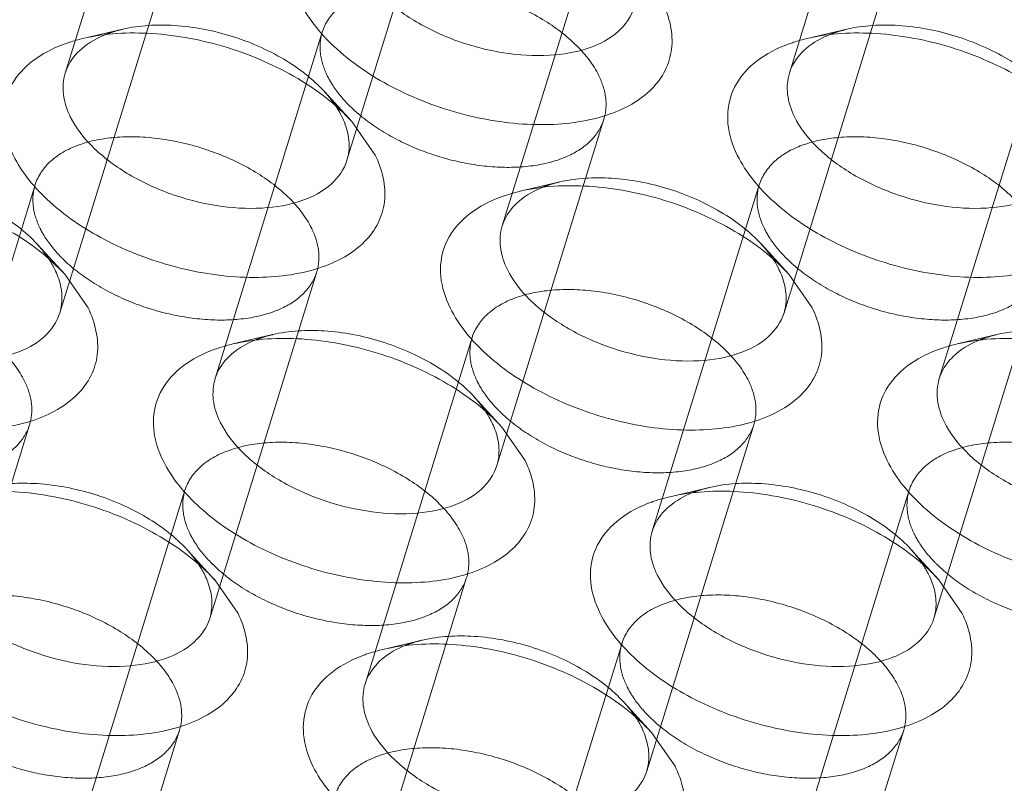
# Model space of a CAD drawing. Header units: millimetres. Extents: x 4497 to 13960, y 12291 to 16372.
# Tile 105 of 217: x 4896 to 4906, y 15311 to 15319. Entities that reach past the tile are written whole.
import ezdxf

# ---------------------------------------------------------------- set-up
doc = ezdxf.new("R2010")
doc.units = ezdxf.units.MM
doc.header["$LTSCALE"] = 0.8
doc.linetypes.add('HIDDEN', pattern=[9.525, 6.35, -3.175])
doc.layers.get('0').update_dxf_attribs({"linetype": 'CONTINUOUS', "lineweight": 0})
doc.layers.add('3', color=5, linetype='HIDDEN', lineweight=0)

msp = doc.modelspace()

# ---------------------------------------------------------------- linework, layer by layer
at = {"lineweight": 15}
for p, q in [((4899.806, 15317.673), (4900.044, 15317.331)), ((4896.884, 15316.119), (4897.122, 15315.777)), ((4904.253, 15316.119), (4904.491, 15315.777)), ((4901.331, 15314.565), (4901.569, 15314.223)), ((4898.41, 15313.01), (4898.648, 15312.669)), ((4905.778, 15313.01), (4906.016, 15312.669)), ((4902.856, 15311.456), (4903.094, 15311.115))]:
    msp.add_line(p, q, dxfattribs=at)
for centre, radius, start, end in [((4897.361, 15318.02), 0.493, 155.6291, 162.8691), ((4904.729, 15318.02), 0.493, 155.6291, 162.8691), ((4898.978, 15317.366), 0.81, 20.4993, 26.1968), ((4901.808, 15316.466), 0.493, 155.6291, 162.8691), ((4896.056, 15315.812), 0.81, 20.4993, 26.1968), ((4903.425, 15315.812), 0.81, 20.4993, 26.1968), ((4898.886, 15314.912), 0.493, 155.6291, 162.8691), ((4906.254, 15314.912), 0.493, 155.6291, 162.8691), ((4900.503, 15314.258), 0.81, 20.4993, 26.1968), ((4903.333, 15313.358), 0.493, 155.6291, 162.8691), ((4897.582, 15312.703), 0.81, 20.4993, 26.1968), ((4904.95, 15312.703), 0.81, 20.4993, 26.1968), ((4900.411, 15311.804), 0.493, 155.6291, 162.8691), ((4902.028, 15311.149), 0.81, 20.4993, 26.1968)]:
    msp.add_arc(centre, radius, start, end, dxfattribs=at)
for points, knots in [([(4902.678, 15318.834), (4902.649, 15318.742), (4902.521, 15318.559), (4902.203, 15318.397), (4901.798, 15318.33), (4901.339, 15318.359), (4900.871, 15318.481), (4900.439, 15318.683), (4900.09, 15318.945), (4899.918, 15319.164), (4899.863, 15319.277)], [0, 0, 0, 0, 0.087919, 0.191483, 0.315807, 0.456957, 0.606104, 0.752524, 0.886126, 1, 1, 1, 1]), ([(4902.966, 15318.885), (4903.037, 15318.74), (4903.098, 15318.493), (4903.004, 15318.186), (4902.86, 15317.992), (4902.65, 15317.837), (4902.277, 15317.679), (4901.701, 15317.612), (4900.969, 15317.711), (4900.257, 15317.973), (4899.664, 15318.358), (4899.37, 15318.704), (4899.281, 15318.885)], [0, 0, 0, 0, 0.096766, 0.141571, 0.18803, 0.239006, 0.296129, 0.428924, 0.580085, 0.735392, 0.87928, 1, 1, 1, 1]), ([(4897.07, 15318.518), (4897.298, 15318.572), (4897.801, 15318.597), (4898.549, 15318.453), (4899.247, 15318.15), (4899.648, 15317.846), (4899.806, 15317.673)], [0, 0, 0, 0, 0.236672, 0.49996, 0.763225, 1, 1, 1, 1]), ([(4904.439, 15318.518), (4904.667, 15318.572), (4905.17, 15318.597), (4905.917, 15318.453), (4906.615, 15318.15), (4907.016, 15317.846), (4907.175, 15317.673)], [0, 0, 0, 0, 0.236672, 0.49996, 0.763225, 1, 1, 1, 1]), ([(4896.888, 15318.464), (4896.902, 15318.47), (4896.962, 15318.49), (4897.024, 15318.507), (4897.07, 15318.518)], [0, 0, 0, 0, 0.243879, 1, 1, 1, 1]), ([(4896.912, 15318.224), (4896.945, 15318.298), (4897.059, 15318.44), (4897.217, 15318.526), (4897.304, 15318.56)], [0, 0, 0, 0, 0.464886, 1, 1, 1, 1]), ([(4904.256, 15318.464), (4904.271, 15318.47), (4904.331, 15318.49), (4904.392, 15318.507), (4904.439, 15318.518)], [0, 0, 0, 0, 0.243879, 1, 1, 1, 1]), ([(4904.28, 15318.224), (4904.314, 15318.298), (4904.428, 15318.44), (4904.585, 15318.526), (4904.673, 15318.56)], [0, 0, 0, 0, 0.464886, 1, 1, 1, 1]), ([(4896.36, 15317.331), (4896.311, 15317.432), (4896.243, 15317.638), (4896.278, 15317.962), (4896.461, 15318.234), (4896.646, 15318.356), (4896.75, 15318.407)], [0, 0, 0, 0, 0.260072, 0.494273, 0.731806, 1, 1, 1, 1]), ([(4896.75, 15318.407), (4896.783, 15318.423), (4896.829, 15318.443), (4896.876, 15318.46), (4896.888, 15318.464)], [0, 0, 0, 0, 0.744437, 1, 1, 1, 1]), ([(4903.728, 15317.331), (4903.679, 15317.432), (4903.611, 15317.638), (4903.647, 15317.962), (4903.829, 15318.234), (4904.015, 15318.356), (4904.118, 15318.407)], [0, 0, 0, 0, 0.260072, 0.494273, 0.731806, 1, 1, 1, 1]), ([(4904.118, 15318.407), (4904.152, 15318.423), (4904.197, 15318.443), (4904.244, 15318.46), (4904.256, 15318.464)], [0, 0, 0, 0, 0.744437, 1, 1, 1, 1]), ([(4896.941, 15317.723), (4896.906, 15317.794), (4896.857, 15317.941), (4896.868, 15318.097), (4896.89, 15318.165)], [0, 0, 0, 0, 0.52606, 1, 1, 1, 1]), ([(4904.31, 15317.723), (4904.275, 15317.794), (4904.226, 15317.941), (4904.237, 15318.097), (4904.258, 15318.165)], [0, 0, 0, 0, 0.52606, 1, 1, 1, 1]), ([(4899.756, 15317.28), (4899.728, 15317.188), (4899.599, 15317.005), (4899.282, 15316.843), (4898.876, 15316.776), (4898.417, 15316.805), (4897.949, 15316.927), (4897.518, 15317.129), (4897.169, 15317.391), (4896.997, 15317.61), (4896.941, 15317.723)], [0, 0, 0, 0, 0.087919, 0.191483, 0.315807, 0.456957, 0.606104, 0.752524, 0.886126, 1, 1, 1, 1]), ([(4907.125, 15317.28), (4907.096, 15317.188), (4906.968, 15317.005), (4906.65, 15316.843), (4906.245, 15316.776), (4905.786, 15316.805), (4905.317, 15316.927), (4904.886, 15317.129), (4904.537, 15317.391), (4904.365, 15317.61), (4904.31, 15317.723)], [0, 0, 0, 0, 0.087919, 0.191483, 0.315807, 0.456957, 0.606104, 0.752524, 0.886126, 1, 1, 1, 1]), ([(4899.736, 15317.649), (4899.759, 15317.588), (4899.788, 15317.465), (4899.774, 15317.338), (4899.756, 15317.28)], [0, 0, 0, 0, 0.519195, 1, 1, 1, 1]), ([(4900.044, 15317.331), (4900.115, 15317.186), (4900.176, 15316.939), (4900.083, 15316.632), (4899.939, 15316.438), (4899.729, 15316.283), (4899.356, 15316.125), (4898.779, 15316.058), (4898.047, 15316.157), (4897.335, 15316.418), (4896.742, 15316.804), (4896.449, 15317.15), (4896.36, 15317.331)], [0, 0, 0, 0, 0.096766, 0.141571, 0.18803, 0.239006, 0.296129, 0.428924, 0.580085, 0.735392, 0.87928, 1, 1, 1, 1]), ([(4907.412, 15317.331), (4907.484, 15317.186), (4907.545, 15316.939), (4907.451, 15316.632), (4907.307, 15316.438), (4907.097, 15316.283), (4906.724, 15316.125), (4906.148, 15316.058), (4905.416, 15316.157), (4904.703, 15316.418), (4904.111, 15316.804), (4903.817, 15317.15), (4903.728, 15317.331)], [0, 0, 0, 0, 0.096766, 0.141571, 0.18803, 0.239006, 0.296129, 0.428924, 0.580085, 0.735392, 0.87928, 1, 1, 1, 1]), ([(4894.149, 15316.964), (4894.377, 15317.018), (4894.879, 15317.043), (4895.627, 15316.899), (4896.325, 15316.596), (4896.726, 15316.292), (4896.884, 15316.119)], [0, 0, 0, 0, 0.236672, 0.49996, 0.763225, 1, 1, 1, 1]), ([(4901.359, 15316.67), (4901.392, 15316.744), (4901.506, 15316.886), (4901.664, 15316.972), (4901.751, 15317.006)], [0, 0, 0, 0, 0.464886, 1, 1, 1, 1]), ([(4901.517, 15316.964), (4901.745, 15317.018), (4902.248, 15317.043), (4902.995, 15316.899), (4903.694, 15316.596), (4904.095, 15316.292), (4904.253, 15316.119)], [0, 0, 0, 0, 0.236672, 0.49996, 0.763225, 1, 1, 1, 1]), ([(4901.196, 15316.853), (4901.23, 15316.869), (4901.276, 15316.889), (4901.323, 15316.906), (4901.335, 15316.91)], [0, 0, 0, 0, 0.744437, 1, 1, 1, 1]), ([(4901.335, 15316.91), (4901.349, 15316.916), (4901.409, 15316.936), (4901.471, 15316.953), (4901.517, 15316.964)], [0, 0, 0, 0, 0.243879, 1, 1, 1, 1]), ([(4900.807, 15315.777), (4900.757, 15315.877), (4900.689, 15316.084), (4900.725, 15316.408), (4900.908, 15316.68), (4901.093, 15316.802), (4901.196, 15316.853)], [0, 0, 0, 0, 0.260072, 0.494273, 0.731806, 1, 1, 1, 1]), ([(4901.388, 15316.169), (4901.353, 15316.24), (4901.304, 15316.387), (4901.315, 15316.543), (4901.336, 15316.611)], [0, 0, 0, 0, 0.52606, 1, 1, 1, 1]), ([(4896.834, 15315.726), (4896.806, 15315.634), (4896.678, 15315.451), (4896.36, 15315.289), (4895.955, 15315.222), (4895.495, 15315.251), (4895.027, 15315.373), (4894.596, 15315.575), (4894.247, 15315.837), (4894.075, 15316.056), (4894.02, 15316.169)], [0, 0, 0, 0, 0.087919, 0.191483, 0.315807, 0.456957, 0.606104, 0.752524, 0.886126, 1, 1, 1, 1]), ([(4904.203, 15315.726), (4904.174, 15315.634), (4904.046, 15315.451), (4903.728, 15315.289), (4903.323, 15315.222), (4902.864, 15315.251), (4902.396, 15315.373), (4901.965, 15315.575), (4901.615, 15315.837), (4901.443, 15316.056), (4901.388, 15316.169)], [0, 0, 0, 0, 0.087919, 0.191483, 0.315807, 0.456957, 0.606104, 0.752524, 0.886126, 1, 1, 1, 1]), ([(4896.815, 15316.095), (4896.837, 15316.034), (4896.866, 15315.911), (4896.852, 15315.784), (4896.834, 15315.726)], [0, 0, 0, 0, 0.519195, 1, 1, 1, 1]), ([(4904.183, 15316.095), (4904.206, 15316.034), (4904.235, 15315.911), (4904.221, 15315.784), (4904.203, 15315.726)], [0, 0, 0, 0, 0.519195, 1, 1, 1, 1]), ([(4897.122, 15315.777), (4897.193, 15315.632), (4897.254, 15315.384), (4897.161, 15315.078), (4897.017, 15314.884), (4896.807, 15314.729), (4896.434, 15314.571), (4895.858, 15314.504), (4895.126, 15314.603), (4894.413, 15314.864), (4893.821, 15315.25), (4893.527, 15315.596), (4893.438, 15315.777)], [0, 0, 0, 0, 0.096766, 0.141571, 0.18803, 0.239006, 0.296129, 0.428924, 0.580085, 0.735392, 0.87928, 1, 1, 1, 1]), ([(4904.491, 15315.777), (4904.562, 15315.632), (4904.623, 15315.384), (4904.53, 15315.078), (4904.386, 15314.884), (4904.175, 15314.729), (4903.802, 15314.571), (4903.226, 15314.504), (4902.494, 15314.603), (4901.782, 15314.864), (4901.189, 15315.25), (4900.895, 15315.596), (4900.807, 15315.777)], [0, 0, 0, 0, 0.096766, 0.141571, 0.18803, 0.239006, 0.296129, 0.428924, 0.580085, 0.735392, 0.87928, 1, 1, 1, 1]), ([(4898.596, 15315.41), (4898.824, 15315.464), (4899.326, 15315.489), (4900.074, 15315.345), (4900.772, 15315.042), (4901.173, 15314.738), (4901.331, 15314.565)], [0, 0, 0, 0, 0.236672, 0.49996, 0.763225, 1, 1, 1, 1]), ([(4905.964, 15315.41), (4906.192, 15315.464), (4906.695, 15315.489), (4907.442, 15315.345), (4908.141, 15315.042), (4908.542, 15314.738), (4908.7, 15314.565)], [0, 0, 0, 0, 0.236672, 0.49996, 0.763225, 1, 1, 1, 1]), ([(4898.413, 15315.356), (4898.428, 15315.362), (4898.488, 15315.382), (4898.549, 15315.399), (4898.596, 15315.41)], [0, 0, 0, 0, 0.243879, 1, 1, 1, 1]), ([(4898.437, 15315.116), (4898.471, 15315.19), (4898.585, 15315.332), (4898.742, 15315.418), (4898.829, 15315.452)], [0, 0, 0, 0, 0.464886, 1, 1, 1, 1]), ([(4905.781, 15315.356), (4905.796, 15315.362), (4905.856, 15315.382), (4905.917, 15315.399), (4905.964, 15315.41)], [0, 0, 0, 0, 0.243879, 1, 1, 1, 1]), ([(4905.805, 15315.116), (4905.839, 15315.19), (4905.953, 15315.332), (4906.11, 15315.418), (4906.198, 15315.452)], [0, 0, 0, 0, 0.464886, 1, 1, 1, 1]), ([(4897.885, 15314.223), (4897.836, 15314.323), (4897.768, 15314.53), (4897.804, 15314.854), (4897.986, 15315.126), (4898.171, 15315.248), (4898.275, 15315.299)], [0, 0, 0, 0, 0.260072, 0.494273, 0.731806, 1, 1, 1, 1]), ([(4898.275, 15315.299), (4898.308, 15315.315), (4898.354, 15315.335), (4898.401, 15315.352), (4898.413, 15315.356)], [0, 0, 0, 0, 0.744437, 1, 1, 1, 1]), ([(4905.253, 15314.223), (4905.204, 15314.323), (4905.136, 15314.53), (4905.172, 15314.854), (4905.354, 15315.126), (4905.54, 15315.248), (4905.643, 15315.299)], [0, 0, 0, 0, 0.260072, 0.494273, 0.731806, 1, 1, 1, 1]), ([(4905.643, 15315.299), (4905.677, 15315.315), (4905.723, 15315.335), (4905.769, 15315.352), (4905.781, 15315.356)], [0, 0, 0, 0, 0.744437, 1, 1, 1, 1]), ([(4898.466, 15314.615), (4898.431, 15314.686), (4898.382, 15314.833), (4898.394, 15314.989), (4898.415, 15315.057)], [0, 0, 0, 0, 0.52606, 1, 1, 1, 1]), ([(4905.835, 15314.615), (4905.8, 15314.686), (4905.751, 15314.833), (4905.762, 15314.989), (4905.783, 15315.057)], [0, 0, 0, 0, 0.52606, 1, 1, 1, 1]), ([(4901.281, 15314.172), (4901.253, 15314.08), (4901.124, 15313.897), (4900.807, 15313.735), (4900.401, 15313.668), (4899.942, 15313.697), (4899.474, 15313.819), (4899.043, 15314.021), (4898.694, 15314.283), (4898.522, 15314.502), (4898.466, 15314.615)], [0, 0, 0, 0, 0.087919, 0.191483, 0.315807, 0.456957, 0.606104, 0.752524, 0.886126, 1, 1, 1, 1]), ([(4908.65, 15314.172), (4908.621, 15314.08), (4908.493, 15313.897), (4908.175, 15313.735), (4907.77, 15313.668), (4907.311, 15313.697), (4906.843, 15313.819), (4906.412, 15314.021), (4906.062, 15314.283), (4905.89, 15314.502), (4905.835, 15314.615)], [0, 0, 0, 0, 0.087919, 0.191483, 0.315807, 0.456957, 0.606104, 0.752524, 0.886126, 1, 1, 1, 1]), ([(4901.262, 15314.541), (4901.284, 15314.48), (4901.313, 15314.357), (4901.299, 15314.23), (4901.281, 15314.172)], [0, 0, 0, 0, 0.519195, 1, 1, 1, 1]), ([(4901.569, 15314.223), (4901.64, 15314.078), (4901.701, 15313.83), (4901.608, 15313.524), (4901.464, 15313.33), (4901.254, 15313.175), (4900.881, 15313.017), (4900.305, 15312.95), (4899.572, 15313.049), (4898.86, 15313.31), (4898.268, 15313.696), (4897.974, 15314.042), (4897.885, 15314.223)], [0, 0, 0, 0, 0.096766, 0.141571, 0.18803, 0.239006, 0.296129, 0.428924, 0.580085, 0.735392, 0.87928, 1, 1, 1, 1]), ([(4908.938, 15314.223), (4909.009, 15314.078), (4909.07, 15313.83), (4908.976, 15313.524), (4908.832, 15313.33), (4908.622, 15313.175), (4908.249, 15313.017), (4907.673, 15312.95), (4906.941, 15313.049), (4906.229, 15313.31), (4905.636, 15313.696), (4905.342, 15314.042), (4905.253, 15314.223)], [0, 0, 0, 0, 0.096766, 0.141571, 0.18803, 0.239006, 0.296129, 0.428924, 0.580085, 0.735392, 0.87928, 1, 1, 1, 1]), ([(4895.674, 15313.856), (4895.902, 15313.909), (4896.405, 15313.935), (4897.152, 15313.791), (4897.85, 15313.488), (4898.251, 15313.183), (4898.41, 15313.01)], [0, 0, 0, 0, 0.236672, 0.49996, 0.763225, 1, 1, 1, 1]), ([(4902.884, 15313.562), (4902.917, 15313.636), (4903.032, 15313.778), (4903.189, 15313.864), (4903.276, 15313.898)], [0, 0, 0, 0, 0.464886, 1, 1, 1, 1]), ([(4903.042, 15313.856), (4903.271, 15313.909), (4903.773, 15313.935), (4904.521, 15313.791), (4905.219, 15313.488), (4905.62, 15313.183), (4905.778, 15313.01)], [0, 0, 0, 0, 0.236672, 0.49996, 0.763225, 1, 1, 1, 1]), ([(4902.722, 15313.745), (4902.755, 15313.761), (4902.801, 15313.781), (4902.848, 15313.798), (4902.86, 15313.802)], [0, 0, 0, 0, 0.744437, 1, 1, 1, 1]), ([(4902.86, 15313.802), (4902.874, 15313.808), (4902.934, 15313.828), (4902.996, 15313.845), (4903.042, 15313.856)], [0, 0, 0, 0, 0.243879, 1, 1, 1, 1]), ([(4902.332, 15312.669), (4902.283, 15312.769), (4902.215, 15312.976), (4902.25, 15313.3), (4902.433, 15313.572), (4902.618, 15313.694), (4902.722, 15313.745)], [0, 0, 0, 0, 0.260072, 0.494273, 0.731806, 1, 1, 1, 1]), ([(4902.913, 15313.061), (4902.878, 15313.132), (4902.829, 15313.279), (4902.841, 15313.435), (4902.862, 15313.503)], [0, 0, 0, 0, 0.52606, 1, 1, 1, 1]), ([(4898.36, 15312.618), (4898.331, 15312.526), (4898.203, 15312.343), (4897.885, 15312.181), (4897.48, 15312.114), (4897.021, 15312.143), (4896.552, 15312.265), (4896.121, 15312.467), (4895.772, 15312.729), (4895.6, 15312.948), (4895.545, 15313.061)], [0, 0, 0, 0, 0.087919, 0.191483, 0.315807, 0.456957, 0.606104, 0.752524, 0.886126, 1, 1, 1, 1]), ([(4905.728, 15312.618), (4905.7, 15312.526), (4905.571, 15312.343), (4905.254, 15312.181), (4904.848, 15312.114), (4904.389, 15312.143), (4903.921, 15312.265), (4903.49, 15312.467), (4903.141, 15312.729), (4902.969, 15312.948), (4902.913, 15313.061)], [0, 0, 0, 0, 0.087919, 0.191483, 0.315807, 0.456957, 0.606104, 0.752524, 0.886126, 1, 1, 1, 1]), ([(4898.34, 15312.987), (4898.363, 15312.926), (4898.392, 15312.803), (4898.377, 15312.676), (4898.36, 15312.618)], [0, 0, 0, 0, 0.519195, 1, 1, 1, 1]), ([(4905.708, 15312.987), (4905.731, 15312.926), (4905.76, 15312.803), (4905.746, 15312.676), (4905.728, 15312.618)], [0, 0, 0, 0, 0.519195, 1, 1, 1, 1]), ([(4898.648, 15312.669), (4898.719, 15312.524), (4898.78, 15312.276), (4898.686, 15311.97), (4898.542, 15311.776), (4898.332, 15311.621), (4897.959, 15311.463), (4897.383, 15311.396), (4896.651, 15311.495), (4895.939, 15311.756), (4895.346, 15312.142), (4895.052, 15312.488), (4894.963, 15312.669)], [0, 0, 0, 0, 0.096766, 0.141571, 0.18803, 0.239006, 0.296129, 0.428924, 0.580085, 0.735392, 0.87928, 1, 1, 1, 1]), ([(4906.016, 15312.669), (4906.087, 15312.524), (4906.148, 15312.276), (4906.055, 15311.97), (4905.911, 15311.776), (4905.701, 15311.621), (4905.328, 15311.463), (4904.752, 15311.396), (4904.019, 15311.495), (4903.307, 15311.756), (4902.714, 15312.142), (4902.421, 15312.488), (4902.332, 15312.669)], [0, 0, 0, 0, 0.096766, 0.141571, 0.18803, 0.239006, 0.296129, 0.428924, 0.580085, 0.735392, 0.87928, 1, 1, 1, 1]), ([(4900.121, 15312.302), (4900.349, 15312.355), (4900.852, 15312.381), (4901.599, 15312.237), (4902.297, 15311.934), (4902.698, 15311.629), (4902.856, 15311.456)], [0, 0, 0, 0, 0.236672, 0.49996, 0.763225, 1, 1, 1, 1]), ([(4899.938, 15312.248), (4899.953, 15312.254), (4900.013, 15312.274), (4900.074, 15312.291), (4900.121, 15312.302)], [0, 0, 0, 0, 0.243879, 1, 1, 1, 1]), ([(4899.962, 15312.008), (4899.996, 15312.082), (4900.11, 15312.224), (4900.267, 15312.31), (4900.355, 15312.344)], [0, 0, 0, 0, 0.464886, 1, 1, 1, 1]), ([(4899.41, 15311.115), (4899.361, 15311.215), (4899.293, 15311.422), (4899.329, 15311.745), (4899.511, 15312.018), (4899.696, 15312.14), (4899.8, 15312.19)], [0, 0, 0, 0, 0.260072, 0.494273, 0.731806, 1, 1, 1, 1]), ([(4899.8, 15312.19), (4899.833, 15312.207), (4899.879, 15312.227), (4899.926, 15312.244), (4899.938, 15312.248)], [0, 0, 0, 0, 0.744437, 1, 1, 1, 1]), ([(4899.992, 15311.507), (4899.957, 15311.578), (4899.908, 15311.725), (4899.919, 15311.881), (4899.94, 15311.949)], [0, 0, 0, 0, 0.52606, 1, 1, 1, 1]), ([(4902.806, 15311.064), (4902.778, 15310.972), (4902.65, 15310.789), (4902.332, 15310.627), (4901.927, 15310.56), (4901.467, 15310.589), (4900.999, 15310.711), (4900.568, 15310.913), (4900.219, 15311.175), (4900.047, 15311.394), (4899.992, 15311.507)], [0, 0, 0, 0, 0.087919, 0.191483, 0.315807, 0.456957, 0.606104, 0.752524, 0.886126, 1, 1, 1, 1]), ([(4902.787, 15311.433), (4902.809, 15311.372), (4902.838, 15311.249), (4902.824, 15311.122), (4902.806, 15311.064)], [0, 0, 0, 0, 0.519195, 1, 1, 1, 1]), ([(4903.094, 15311.115), (4903.166, 15310.97), (4903.227, 15310.722), (4903.133, 15310.416), (4902.989, 15310.222), (4902.779, 15310.067), (4902.406, 15309.909), (4901.83, 15309.842), (4901.098, 15309.941), (4900.385, 15310.202), (4899.793, 15310.588), (4899.499, 15310.934), (4899.41, 15311.115)], [0, 0, 0, 0, 0.096766, 0.141571, 0.18803, 0.239006, 0.296129, 0.428924, 0.580085, 0.735392, 0.87928, 1, 1, 1, 1])]:
    msp.add_open_spline(points, degree=3, knots=knots, dxfattribs=at)
for points in [[(4899.65, 15317.819), (4899.67, 15317.788), (4899.688, 15317.756), (4899.704, 15317.723)], [(4896.728, 15316.265), (4896.748, 15316.234), (4896.767, 15316.202), (4896.783, 15316.169)], [(4904.097, 15316.265), (4904.117, 15316.234), (4904.135, 15316.202), (4904.151, 15316.169)], [(4901.175, 15314.711), (4901.195, 15314.68), (4901.213, 15314.648), (4901.23, 15314.615)], [(4898.253, 15313.157), (4898.273, 15313.126), (4898.292, 15313.094), (4898.308, 15313.061)], [(4905.622, 15313.157), (4905.642, 15313.126), (4905.66, 15313.094), (4905.677, 15313.061)], [(4902.7, 15311.603), (4902.72, 15311.572), (4902.739, 15311.54), (4902.755, 15311.507)]]:
    msp.add_open_spline(points, degree=3, dxfattribs=at)
at = {"layer": '3'}
for p, q in [((4897.979, 15321.691), (4896.89, 15318.166)), ((4905.348, 15321.691), (4904.258, 15318.166)), ((4900.845, 15320.805), (4899.756, 15317.28)), ((4902.426, 15320.137), (4901.337, 15316.612)), ((4897.924, 15319.251), (4896.834, 15315.726)), ((4905.292, 15319.251), (4904.203, 15315.726)), ((4897.474, 15318.613), (4897.07, 15318.518)), ((4899.504, 15318.583), (4898.415, 15315.058)), ((4904.843, 15318.613), (4904.439, 15318.518)), ((4906.873, 15318.583), (4905.783, 15315.058)), ((4899.526, 15317.979), (4899.806, 15317.673)), ((4902.37, 15317.697), (4901.281, 15314.172)), ((4896.583, 15317.029), (4895.493, 15313.504)), ((4901.921, 15317.059), (4901.517, 15316.964)), ((4903.951, 15317.029), (4902.862, 15313.504)), ((4896.604, 15316.425), (4896.884, 15316.119)), ((4903.973, 15316.425), (4904.253, 15316.119)), ((4899.449, 15316.143), (4898.36, 15312.618)), ((4906.817, 15316.143), (4905.728, 15312.618)), ((4898.999, 15315.505), (4898.595, 15315.41)), ((4901.029, 15315.475), (4899.94, 15311.95)), ((4906.368, 15315.505), (4905.964, 15315.41)), ((4901.051, 15314.871), (4901.331, 15314.564)), ((4896.527, 15314.589), (4895.438, 15311.064)), ((4903.896, 15314.589), (4902.806, 15311.064)), ((4898.108, 15313.921), (4897.018, 15310.396)), ((4903.446, 15313.951), (4903.042, 15313.856)), ((4905.476, 15313.921), (4904.387, 15310.396)), ((4898.129, 15313.317), (4898.409, 15313.01)), ((4905.498, 15313.317), (4905.778, 15313.01)), ((4900.974, 15313.035), (4899.885, 15309.51)), ((4900.525, 15312.397), (4900.121, 15312.302)), ((4902.555, 15312.367), (4901.465, 15308.842)), ((4902.576, 15311.763), (4902.856, 15311.456)), ((4898.052, 15311.481), (4896.963, 15307.956)), ((4905.421, 15311.481), (4904.332, 15307.956))]:
    msp.add_line(p, q, dxfattribs=at)
for centre, radius, start, end in [((4897.71, 15317.531), 1.107, 109.7141, 111.5324), ((4905.079, 15317.531), 1.107, 109.7141, 111.5324), ((4900.828, 15318.885), 1.483, 224.1795, 225.385), ((4902.157, 15315.977), 1.107, 109.7141, 111.5324), ((4897.907, 15317.331), 1.483, 224.1795, 225.385), ((4905.275, 15317.331), 1.483, 224.1795, 225.385), ((4899.236, 15314.423), 1.107, 109.7141, 111.5324), ((4906.604, 15314.423), 1.107, 109.7141, 111.5324), ((4902.354, 15315.777), 1.483, 224.1795, 225.385), ((4903.682, 15312.869), 1.107, 109.7141, 111.5324), ((4899.432, 15314.223), 1.483, 224.1795, 225.385), ((4906.8, 15314.223), 1.483, 224.1795, 225.385), ((4900.761, 15311.315), 1.107, 109.7141, 111.5324), ((4903.879, 15312.669), 1.483, 224.1795, 225.385)]:
    msp.add_arc(centre, radius, start, end, dxfattribs=at)
for points, knots in [([(4902.319, 15318.14), (4902.264, 15318.253), (4902.092, 15318.472), (4901.742, 15318.734), (4901.312, 15318.936), (4900.844, 15319.058), (4900.384, 15319.087), (4899.979, 15319.02), (4899.661, 15318.858), (4899.533, 15318.675), (4899.504, 15318.583)], [0, 0, 0, 0, 0.113912, 0.247462, 0.393862, 0.542998, 0.684156, 0.808494, 0.912079, 1, 1, 1, 1]), ([(4897.337, 15318.573), (4897.348, 15318.577), (4897.393, 15318.592), (4897.439, 15318.605), (4897.474, 15318.613)], [0, 0, 0, 0, 0.243856, 1, 1, 1, 1]), ([(4897.474, 15318.613), (4897.646, 15318.653), (4898.022, 15318.672), (4898.583, 15318.564), (4899.107, 15318.337), (4899.407, 15318.109), (4899.526, 15317.979)], [0, 0, 0, 0, 0.236707, 0.500021, 0.763374, 1, 1, 1, 1]), ([(4899.504, 15318.583), (4899.483, 15318.514), (4899.472, 15318.358), (4899.521, 15318.211), (4899.556, 15318.14)], [0, 0, 0, 0, 0.474243, 1, 1, 1, 1]), ([(4904.706, 15318.573), (4904.717, 15318.577), (4904.762, 15318.592), (4904.808, 15318.605), (4904.843, 15318.613)], [0, 0, 0, 0, 0.243856, 1, 1, 1, 1]), ([(4904.843, 15318.613), (4905.014, 15318.653), (4905.391, 15318.672), (4905.952, 15318.564), (4906.475, 15318.337), (4906.776, 15318.109), (4906.894, 15317.979)], [0, 0, 0, 0, 0.236707, 0.500021, 0.763374, 1, 1, 1, 1]), ([(4899.556, 15318.14), (4899.568, 15318.115), (4899.626, 15318.011), (4899.701, 15317.917), (4899.765, 15317.852)], [0, 0, 0, 0, 0.233339, 1, 1, 1, 1]), ([(4902.37, 15317.697), (4902.392, 15317.765), (4902.403, 15317.922), (4902.354, 15318.068), (4902.319, 15318.14)], [0, 0, 0, 0, 0.474243, 1, 1, 1, 1]), ([(4899.526, 15317.979), (4899.538, 15317.966), (4899.582, 15317.916), (4899.623, 15317.861), (4899.65, 15317.819)], [0, 0, 0, 0, 0.259024, 1, 1, 1, 1]), ([(4899.787, 15317.83), (4899.878, 15317.74), (4900.091, 15317.576), (4900.459, 15317.388), (4900.864, 15317.259), (4901.274, 15317.199), (4901.659, 15317.212), (4901.99, 15317.299), (4902.244, 15317.458), (4902.346, 15317.617), (4902.37, 15317.697)], [0, 0, 0, 0, 0.131245, 0.274361, 0.421982, 0.565965, 0.698798, 0.81512, 0.913714, 1, 1, 1, 1]), ([(4899.397, 15316.586), (4899.342, 15316.699), (4899.17, 15316.918), (4898.821, 15317.18), (4898.39, 15317.382), (4897.922, 15317.504), (4897.463, 15317.533), (4897.057, 15317.466), (4896.74, 15317.304), (4896.611, 15317.121), (4896.583, 15317.029)], [0, 0, 0, 0, 0.113912, 0.247462, 0.393862, 0.542998, 0.684156, 0.808494, 0.912079, 1, 1, 1, 1]), ([(4906.766, 15316.586), (4906.711, 15316.699), (4906.539, 15316.918), (4906.189, 15317.18), (4905.759, 15317.382), (4905.29, 15317.504), (4904.831, 15317.533), (4904.426, 15317.466), (4904.108, 15317.304), (4903.98, 15317.121), (4903.951, 15317.029)], [0, 0, 0, 0, 0.113912, 0.247462, 0.393862, 0.542998, 0.684156, 0.808494, 0.912079, 1, 1, 1, 1]), ([(4894.553, 15317.059), (4894.724, 15317.099), (4895.101, 15317.118), (4895.661, 15317.01), (4896.185, 15316.783), (4896.486, 15316.555), (4896.604, 15316.425)], [0, 0, 0, 0, 0.236707, 0.500021, 0.763374, 1, 1, 1, 1]), ([(4901.921, 15317.059), (4902.092, 15317.099), (4902.469, 15317.118), (4903.03, 15317.01), (4903.553, 15316.783), (4903.854, 15316.555), (4903.973, 15316.425)], [0, 0, 0, 0, 0.236707, 0.500021, 0.763374, 1, 1, 1, 1]), ([(4896.583, 15317.029), (4896.561, 15316.96), (4896.55, 15316.804), (4896.599, 15316.657), (4896.634, 15316.586)], [0, 0, 0, 0, 0.474243, 1, 1, 1, 1]), ([(4901.784, 15317.019), (4901.795, 15317.023), (4901.84, 15317.038), (4901.886, 15317.051), (4901.921, 15317.059)], [0, 0, 0, 0, 0.243856, 1, 1, 1, 1]), ([(4903.951, 15317.029), (4903.93, 15316.96), (4903.918, 15316.804), (4903.968, 15316.657), (4904.003, 15316.586)], [0, 0, 0, 0, 0.474243, 1, 1, 1, 1]), ([(4896.634, 15316.586), (4896.646, 15316.561), (4896.704, 15316.457), (4896.78, 15316.363), (4896.843, 15316.298)], [0, 0, 0, 0, 0.233339, 1, 1, 1, 1]), ([(4899.449, 15316.143), (4899.47, 15316.211), (4899.481, 15316.368), (4899.432, 15316.514), (4899.397, 15316.586)], [0, 0, 0, 0, 0.474243, 1, 1, 1, 1]), ([(4904.003, 15316.586), (4904.015, 15316.561), (4904.072, 15316.457), (4904.148, 15316.363), (4904.212, 15316.298)], [0, 0, 0, 0, 0.233339, 1, 1, 1, 1]), ([(4896.604, 15316.425), (4896.616, 15316.412), (4896.661, 15316.362), (4896.701, 15316.307), (4896.728, 15316.265)], [0, 0, 0, 0, 0.259024, 1, 1, 1, 1]), ([(4903.973, 15316.425), (4903.984, 15316.412), (4904.029, 15316.362), (4904.07, 15316.307), (4904.097, 15316.265)], [0, 0, 0, 0, 0.259024, 1, 1, 1, 1]), ([(4896.865, 15316.276), (4896.956, 15316.186), (4897.17, 15316.022), (4897.537, 15315.834), (4897.942, 15315.705), (4898.353, 15315.645), (4898.738, 15315.658), (4899.068, 15315.745), (4899.323, 15315.904), (4899.424, 15316.063), (4899.449, 15316.143)], [0, 0, 0, 0, 0.131245, 0.274361, 0.421982, 0.565965, 0.698798, 0.81512, 0.913714, 1, 1, 1, 1]), ([(4904.234, 15316.276), (4904.325, 15316.186), (4904.538, 15316.022), (4904.905, 15315.834), (4905.31, 15315.705), (4905.721, 15315.645), (4906.106, 15315.658), (4906.437, 15315.745), (4906.691, 15315.904), (4906.792, 15316.063), (4906.817, 15316.143)], [0, 0, 0, 0, 0.131245, 0.274361, 0.421982, 0.565965, 0.698798, 0.81512, 0.913714, 1, 1, 1, 1]), ([(4896.476, 15315.032), (4896.42, 15315.144), (4896.249, 15315.364), (4895.899, 15315.626), (4895.468, 15315.828), (4895, 15315.95), (4894.541, 15315.979), (4894.136, 15315.912), (4893.818, 15315.75), (4893.69, 15315.567), (4893.661, 15315.475)], [0, 0, 0, 0, 0.113912, 0.247462, 0.393862, 0.542998, 0.684156, 0.808494, 0.912079, 1, 1, 1, 1]), ([(4903.844, 15315.032), (4903.789, 15315.144), (4903.617, 15315.364), (4903.267, 15315.626), (4902.837, 15315.828), (4902.369, 15315.95), (4901.91, 15315.979), (4901.504, 15315.912), (4901.187, 15315.75), (4901.058, 15315.567), (4901.029, 15315.475)], [0, 0, 0, 0, 0.113912, 0.247462, 0.393862, 0.542998, 0.684156, 0.808494, 0.912079, 1, 1, 1, 1]), ([(4898.862, 15315.465), (4898.873, 15315.469), (4898.918, 15315.484), (4898.965, 15315.497), (4899, 15315.505)], [0, 0, 0, 0, 0.243856, 1, 1, 1, 1]), ([(4899, 15315.505), (4899.171, 15315.545), (4899.548, 15315.564), (4900.108, 15315.456), (4900.632, 15315.229), (4900.933, 15315.001), (4901.051, 15314.871)], [0, 0, 0, 0, 0.236707, 0.500021, 0.763374, 1, 1, 1, 1]), ([(4901.029, 15315.475), (4901.008, 15315.406), (4900.997, 15315.25), (4901.046, 15315.103), (4901.081, 15315.032)], [0, 0, 0, 0, 0.474243, 1, 1, 1, 1]), ([(4906.231, 15315.465), (4906.242, 15315.469), (4906.287, 15315.484), (4906.333, 15315.497), (4906.368, 15315.505)], [0, 0, 0, 0, 0.243856, 1, 1, 1, 1]), ([(4906.368, 15315.505), (4906.539, 15315.545), (4906.916, 15315.564), (4907.477, 15315.456), (4908, 15315.229), (4908.301, 15315.001), (4908.42, 15314.871)], [0, 0, 0, 0, 0.236707, 0.500021, 0.763374, 1, 1, 1, 1]), ([(4896.527, 15314.589), (4896.548, 15314.657), (4896.56, 15314.814), (4896.511, 15314.96), (4896.476, 15315.032)], [0, 0, 0, 0, 0.474243, 1, 1, 1, 1]), ([(4901.081, 15315.032), (4901.093, 15315.007), (4901.151, 15314.903), (4901.226, 15314.809), (4901.29, 15314.744)], [0, 0, 0, 0, 0.233339, 1, 1, 1, 1]), ([(4903.896, 15314.589), (4903.917, 15314.657), (4903.928, 15314.814), (4903.879, 15314.96), (4903.844, 15315.032)], [0, 0, 0, 0, 0.474243, 1, 1, 1, 1]), ([(4901.051, 15314.871), (4901.063, 15314.858), (4901.107, 15314.807), (4901.148, 15314.753), (4901.175, 15314.711)], [0, 0, 0, 0, 0.259024, 1, 1, 1, 1]), ([(4893.943, 15314.722), (4894.034, 15314.632), (4894.248, 15314.468), (4894.615, 15314.28), (4895.02, 15314.151), (4895.431, 15314.091), (4895.816, 15314.104), (4896.147, 15314.191), (4896.401, 15314.35), (4896.502, 15314.509), (4896.527, 15314.589)], [0, 0, 0, 0, 0.131245, 0.274361, 0.421982, 0.565965, 0.698798, 0.81512, 0.913714, 1, 1, 1, 1]), ([(4901.312, 15314.722), (4901.403, 15314.632), (4901.616, 15314.468), (4901.984, 15314.28), (4902.389, 15314.151), (4902.8, 15314.091), (4903.184, 15314.104), (4903.515, 15314.191), (4903.769, 15314.35), (4903.871, 15314.509), (4903.896, 15314.589)], [0, 0, 0, 0, 0.131245, 0.274361, 0.421982, 0.565965, 0.698798, 0.81512, 0.913714, 1, 1, 1, 1]), ([(4900.923, 15313.478), (4900.867, 15313.59), (4900.696, 15313.81), (4900.346, 15314.072), (4899.915, 15314.274), (4899.447, 15314.396), (4898.988, 15314.425), (4898.583, 15314.357), (4898.265, 15314.196), (4898.136, 15314.013), (4898.108, 15313.921)], [0, 0, 0, 0, 0.113912, 0.247462, 0.393862, 0.542998, 0.684156, 0.808494, 0.912079, 1, 1, 1, 1]), ([(4908.291, 15313.478), (4908.236, 15313.59), (4908.064, 15313.81), (4907.714, 15314.072), (4907.284, 15314.274), (4906.816, 15314.396), (4906.356, 15314.425), (4905.951, 15314.357), (4905.634, 15314.196), (4905.505, 15314.013), (4905.476, 15313.921)], [0, 0, 0, 0, 0.113912, 0.247462, 0.393862, 0.542998, 0.684156, 0.808494, 0.912079, 1, 1, 1, 1]), ([(4896.078, 15313.951), (4896.249, 15313.991), (4896.626, 15314.01), (4897.187, 15313.902), (4897.71, 15313.675), (4898.011, 15313.447), (4898.129, 15313.317)], [0, 0, 0, 0, 0.236707, 0.500021, 0.763374, 1, 1, 1, 1]), ([(4903.447, 15313.951), (4903.618, 15313.991), (4903.995, 15314.01), (4904.555, 15313.902), (4905.079, 15313.675), (4905.379, 15313.447), (4905.498, 15313.317)], [0, 0, 0, 0, 0.236707, 0.500021, 0.763374, 1, 1, 1, 1]), ([(4898.108, 15313.921), (4898.087, 15313.852), (4898.075, 15313.696), (4898.124, 15313.549), (4898.159, 15313.478)], [0, 0, 0, 0, 0.474243, 1, 1, 1, 1]), ([(4903.309, 15313.911), (4903.32, 15313.915), (4903.365, 15313.93), (4903.411, 15313.943), (4903.447, 15313.951)], [0, 0, 0, 0, 0.243856, 1, 1, 1, 1]), ([(4905.476, 15313.921), (4905.455, 15313.852), (4905.444, 15313.696), (4905.493, 15313.549), (4905.528, 15313.478)], [0, 0, 0, 0, 0.474243, 1, 1, 1, 1]), ([(4898.159, 15313.478), (4898.172, 15313.453), (4898.229, 15313.349), (4898.305, 15313.255), (4898.368, 15313.19)], [0, 0, 0, 0, 0.233339, 1, 1, 1, 1]), ([(4900.974, 15313.035), (4900.995, 15313.103), (4901.007, 15313.26), (4900.958, 15313.406), (4900.923, 15313.478)], [0, 0, 0, 0, 0.474243, 1, 1, 1, 1]), ([(4905.528, 15313.478), (4905.54, 15313.453), (4905.598, 15313.349), (4905.673, 15313.255), (4905.737, 15313.19)], [0, 0, 0, 0, 0.233339, 1, 1, 1, 1]), ([(4898.129, 15313.317), (4898.141, 15313.304), (4898.186, 15313.253), (4898.226, 15313.199), (4898.253, 15313.157)], [0, 0, 0, 0, 0.259024, 1, 1, 1, 1]), ([(4905.498, 15313.317), (4905.51, 15313.304), (4905.554, 15313.253), (4905.595, 15313.199), (4905.622, 15313.157)], [0, 0, 0, 0, 0.259024, 1, 1, 1, 1]), ([(4898.39, 15313.168), (4898.481, 15313.078), (4898.695, 15312.913), (4899.062, 15312.726), (4899.467, 15312.597), (4899.878, 15312.537), (4900.263, 15312.55), (4900.594, 15312.637), (4900.848, 15312.796), (4900.949, 15312.955), (4900.974, 15313.035)], [0, 0, 0, 0, 0.131245, 0.274361, 0.421982, 0.565965, 0.698798, 0.81512, 0.913714, 1, 1, 1, 1]), ([(4905.759, 15313.168), (4905.85, 15313.078), (4906.063, 15312.913), (4906.431, 15312.726), (4906.836, 15312.597), (4907.246, 15312.537), (4907.631, 15312.55), (4907.962, 15312.637), (4908.216, 15312.796), (4908.318, 15312.955), (4908.343, 15313.035)], [0, 0, 0, 0, 0.131245, 0.274361, 0.421982, 0.565965, 0.698798, 0.81512, 0.913714, 1, 1, 1, 1]), ([(4898.001, 15311.924), (4897.946, 15312.036), (4897.774, 15312.256), (4897.424, 15312.518), (4896.994, 15312.72), (4896.525, 15312.841), (4896.066, 15312.871), (4895.661, 15312.803), (4895.343, 15312.642), (4895.215, 15312.459), (4895.186, 15312.367)], [0, 0, 0, 0, 0.113912, 0.247462, 0.393862, 0.542998, 0.684156, 0.808494, 0.912079, 1, 1, 1, 1]), ([(4905.369, 15311.924), (4905.314, 15312.036), (4905.142, 15312.256), (4904.793, 15312.518), (4904.362, 15312.72), (4903.894, 15312.841), (4903.435, 15312.871), (4903.03, 15312.803), (4902.712, 15312.642), (4902.583, 15312.459), (4902.555, 15312.367)], [0, 0, 0, 0, 0.113912, 0.247462, 0.393862, 0.542998, 0.684156, 0.808494, 0.912079, 1, 1, 1, 1]), ([(4900.387, 15312.357), (4900.398, 15312.361), (4900.444, 15312.376), (4900.49, 15312.389), (4900.525, 15312.397)], [0, 0, 0, 0, 0.243856, 1, 1, 1, 1]), ([(4900.525, 15312.397), (4900.696, 15312.437), (4901.073, 15312.456), (4901.633, 15312.348), (4902.157, 15312.121), (4902.458, 15311.893), (4902.576, 15311.763)], [0, 0, 0, 0, 0.236707, 0.500021, 0.763374, 1, 1, 1, 1]), ([(4902.555, 15312.367), (4902.533, 15312.298), (4902.522, 15312.142), (4902.571, 15311.995), (4902.606, 15311.924)], [0, 0, 0, 0, 0.474243, 1, 1, 1, 1]), ([(4898.052, 15311.481), (4898.074, 15311.549), (4898.085, 15311.706), (4898.036, 15311.852), (4898.001, 15311.924)], [0, 0, 0, 0, 0.474243, 1, 1, 1, 1]), ([(4902.606, 15311.924), (4902.618, 15311.899), (4902.676, 15311.795), (4902.752, 15311.701), (4902.815, 15311.636)], [0, 0, 0, 0, 0.233339, 1, 1, 1, 1]), ([(4905.421, 15311.481), (4905.442, 15311.549), (4905.454, 15311.706), (4905.404, 15311.852), (4905.369, 15311.924)], [0, 0, 0, 0, 0.474243, 1, 1, 1, 1]), ([(4902.576, 15311.763), (4902.588, 15311.75), (4902.633, 15311.699), (4902.673, 15311.645), (4902.7, 15311.603)], [0, 0, 0, 0, 0.259024, 1, 1, 1, 1]), ([(4895.469, 15311.614), (4895.56, 15311.524), (4895.773, 15311.359), (4896.141, 15311.172), (4896.546, 15311.043), (4896.956, 15310.983), (4897.341, 15310.996), (4897.672, 15311.083), (4897.926, 15311.242), (4898.028, 15311.401), (4898.052, 15311.481)], [0, 0, 0, 0, 0.131245, 0.274361, 0.421982, 0.565965, 0.698798, 0.81512, 0.913714, 1, 1, 1, 1]), ([(4902.837, 15311.614), (4902.928, 15311.524), (4903.142, 15311.359), (4903.509, 15311.172), (4903.914, 15311.043), (4904.325, 15310.983), (4904.71, 15310.996), (4905.04, 15311.083), (4905.295, 15311.242), (4905.396, 15311.401), (4905.421, 15311.481)], [0, 0, 0, 0, 0.131245, 0.274361, 0.421982, 0.565965, 0.698798, 0.81512, 0.913714, 1, 1, 1, 1]), ([(4902.448, 15310.37), (4902.392, 15310.482), (4902.221, 15310.702), (4901.871, 15310.963), (4901.44, 15311.166), (4900.972, 15311.287), (4900.513, 15311.317), (4900.108, 15311.249), (4899.79, 15311.088), (4899.662, 15310.905), (4899.633, 15310.813)], [0, 0, 0, 0, 0.113912, 0.247462, 0.393862, 0.542998, 0.684156, 0.808494, 0.912079, 1, 1, 1, 1])]:
    msp.add_open_spline(points, degree=3, knots=knots, dxfattribs=at)

doc.saveas('drawing.dxf')
